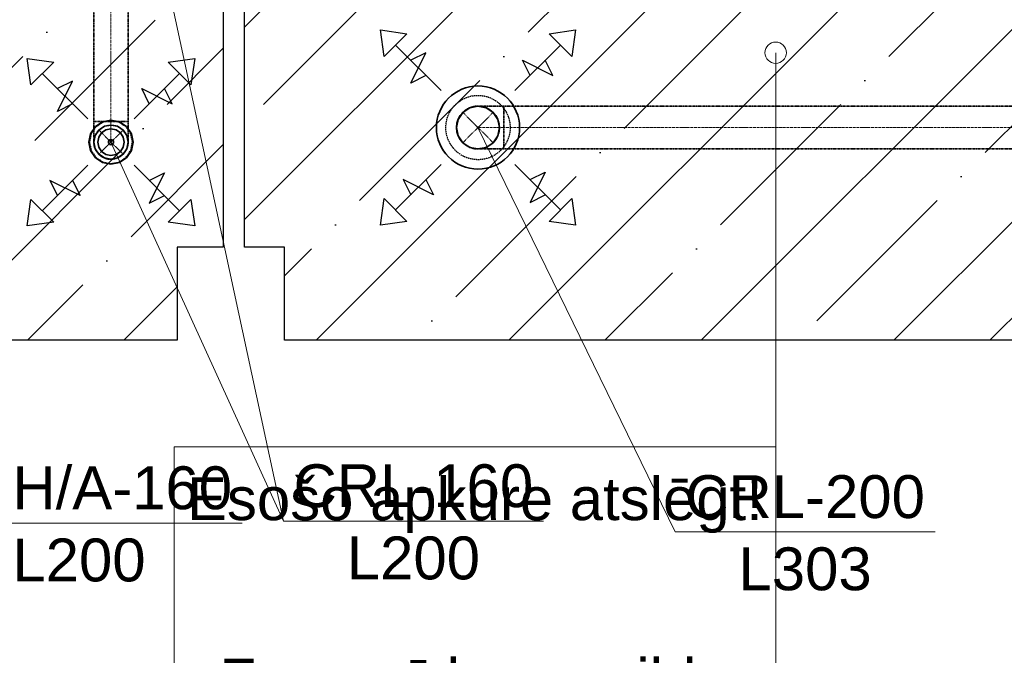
# Model space of a CAD drawing. Header units: millimetres. Extents: x -134161 to 355560, y -27497 to 30328.
# Tile 80 of 95: x 177434 to 182027, y -17907 to -14941. Entities that reach past the tile are written whole.
import ezdxf

# ---------------------------------------------------------------- set-up
doc = ezdxf.new("R2010")
doc.units = ezdxf.units.MM
for name, pattern in [('CenterLine', [17.2, 13, -2, 0.2, -2]), ('HIDDEN', [9.525, 6.35, -3.175]), ('UnderCeiling', [6.7, 4.2, -1, 0.5, -1])]:
    doc.linetypes.add(name, pattern=pattern)
doc.layers.add('AVK-A_uzdevums', color=1, linetype='CONTINUOUS', lineweight=30)
for name, color, linetype in [('Vent-PN6-P-Plusmas bulta', 7, 'CONTINUOUS'), ('Vent-PN7-N-Teksts-', 7, 'CONTINUOUS'), ('Vent-PN7-P', 7, 'CONTINUOUS'), ('Vent-PN7-P-Iekarta', 7, 'CONTINUOUS'), ('Vent-PN7-P-Teksts-', 7, 'CONTINUOUS'), ('Vent-PN8-P', 7, 'CONTINUOUS'), ('Vent-PN8-P-Iekarta', 7, 'CONTINUOUS'), ('Vent-PN8-P-Plusmas bulta', 7, 'CONTINUOUS'), ('Vent-PN8-P-Teksts-', 7, 'CONTINUOUS')]:
    doc.layers.add(name, color=color, linetype=linetype)
doc.styles.add('Arial', font='arial.ttf', dxfattribs={"height": 187.5})

# ---------------------------------------------------------------- blocks, each defined once
blk = doc.blocks.new('*U1134')
at = {"layer": 'Vent-PN7-N-Teksts-', "color": 7, "linetype": 'Continuous', "lineweight": 15}
for p, q in [((34172.4, 3105.8, 2300), (35197.8, -606.6, 2300)), ((35197.8, -606.6, 2300), (36720.9, -606.6, 2300))]:
    blk.add_line(p, q, dxfattribs=at)
at = {"layer": 'Vent-PN7-N-Teksts-', "color": 7, "linetype": 'Continuous', "lineweight": 25, "style": 'Arial'}
for s, p in [('URH/A-160', (35245.1, -541.6, 2300)), ('L200', (35648.5, -878.4, 2300))]:
    blk.add_text(s, height=200, dxfattribs=at).set_placement(p)
blk = doc.blocks.new('*U1135')
at = {"layer": 'Vent-PN7-N-Teksts-', "color": 7, "linetype": 'Continuous', "lineweight": 15}
for p, q in [((34172.4, 1232, 2300), (35197.8, -606.6, 2300)), ((35197.8, -606.6, 2300), (36720.9, -606.6, 2300))]:
    blk.add_line(p, q, dxfattribs=at)
at = {"layer": 'Vent-PN7-N-Teksts-', "color": 7, "linetype": 'Continuous', "lineweight": 25, "style": 'Arial'}
for s, p in [('URH/A-160', (35245.1, -541.6, 2300)), ('L200', (35648.5, -878.4, 2300))]:
    blk.add_text(s, height=200, dxfattribs=at).set_placement(p)
blk = doc.blocks.new('*U1179')
at = {"layer": 'Vent-PN7-P-Teksts-', "color": 7, "linetype": 'Continuous', "lineweight": 15}
for p, q in [((36108.5, 3138.9, 2300), (36913, -597, 2300)), ((36913, -597, 2300), (38125.7, -597, 2300))]:
    blk.add_line(p, q, dxfattribs=at)
at = {"layer": 'Vent-PN7-P-Teksts-', "color": 7, "linetype": 'Continuous', "lineweight": 25, "style": 'Arial'}
for s, p in [('CRL-160', (36960.3, -532, 2300)), ('L200', (37208.6, -868.9, 2300))]:
    blk.add_text(s, height=200, dxfattribs=at).set_placement(p)
blk = doc.blocks.new('*U1180')
at = {"layer": 'Vent-PN7-P-Teksts-', "color": 7, "linetype": 'Continuous', "lineweight": 15}
for p, q in [((36108.5, 1171.5, 2300), (36913, -597, 2300)), ((36913, -597, 2300), (38125.7, -597, 2300))]:
    blk.add_line(p, q, dxfattribs=at)
at = {"layer": 'Vent-PN7-P-Teksts-', "color": 7, "linetype": 'Continuous', "lineweight": 25, "style": 'Arial'}
for s, p in [('CRL-160', (36960.3, -532, 2300)), ('L200', (37208.6, -868.9, 2300))]:
    blk.add_text(s, height=200, dxfattribs=at).set_placement(p)
blk = doc.blocks.new('*U1181')
at = {"layer": 'Vent-PN8-P-Teksts-', "color": 7, "linetype": 'Continuous', "lineweight": 15}
for p, q in [((37820.7, 1239.6, 2300), (38740.3, -647.8, 2300)), ((38740.3, -647.8, 2300), (39953, -647.8, 2300))]:
    blk.add_line(p, q, dxfattribs=at)
at = {"layer": 'Vent-PN8-P-Teksts-', "color": 7, "linetype": 'Continuous', "lineweight": 25, "style": 'Arial'}
for s, p in [('CRL-200', (38787.6, -582.8, 2300)), ('L303', (39035.9, -919.7, 2300))]:
    blk.add_text(s, height=200, dxfattribs=at).set_placement(p)
blk = doc.blocks.new('*U1378')
at = {"layer": 'Vent-PN8-P-Plusmas bulta', "color": 7, "linetype": 'Continuous', "lineweight": 25}
for p, q in [((37383, 1571.3, 2195), (37365.4, 1695, 2195)), ((37365.4, 1695, 2195), (37489.1, 1677.3, 2195)), ((37383, 1571.3, 2195), (37365.4, 1695, 2195)), ((37365.4, 1695, 2195), (37489.1, 1677.3, 2195)), ((37489.1, 1677.3, 2195), (37383, 1571.3, 2195)), ((38152.4, 1677.3, 2195), (38276.1, 1695, 2195)), ((38152.4, 1677.3, 2195), (38276.1, 1695, 2195)), ((38258.4, 1571.3, 2195), (38152.4, 1677.3, 2195)), ((38276.1, 1695, 2195), (38258.4, 1571.3, 2195)), ((38276.1, 1695, 2195), (38258.4, 1571.3, 2195)), ((37648.2, 1412.2, 2195), (37436.1, 1624.3, 2195)), ((37993.3, 1412.2, 2195), (38205.4, 1624.3, 2195)), ((37506.8, 1447.5, 2195), (37577.5, 1588.9, 2195)), ((37577.5, 1588.9, 2195), (37506.8, 1553.6, 2195)), ((38064, 1482.9, 2195), (38028.6, 1553.6, 2195)), ((38028.6, 1553.6, 2195), (38170.1, 1482.9, 2195)), ((38170.1, 1482.9, 2195), (38134.7, 1553.6, 2195)), ((37577.5, 1482.9, 2195), (37506.8, 1447.5, 2195)), ((37648.2, 1067.1, 2195), (37436.1, 855, 2195)), ((37993.3, 1067.1, 2195), (38205.4, 855, 2195)), ((38064, 996.4, 2195), (38134.7, 1031.7, 2195)), ((38134.7, 1031.7, 2195), (38064, 890.3, 2195)), ((37612.9, 925.7, 2195), (37471.4, 996.4, 2195)), ((37471.4, 996.4, 2195), (37506.8, 925.7, 2195)), ((37577.5, 996.4, 2195), (37612.9, 925.7, 2195)), ((38064, 890.3, 2195), (38134.7, 925.7, 2195)), ((37365.4, 784.2, 2195), (37383, 908, 2195)), ((37365.4, 784.2, 2195), (37383, 908, 2195)), ((37383, 908, 2195), (37489.1, 801.9, 2195)), ((38152.4, 801.9, 2195), (38258.4, 908, 2195)), ((38258.4, 908, 2195), (38276.1, 784.2, 2195)), ((38258.4, 908, 2195), (38276.1, 784.2, 2195)), ((37489.1, 801.9, 2195), (37365.4, 784.2, 2195)), ((37489.1, 801.9, 2195), (37365.4, 784.2, 2195)), ((38276.1, 784.2, 2195), (38152.4, 801.9, 2195)), ((38276.1, 784.2, 2195), (38152.4, 801.9, 2195))]:
    blk.add_line(p, q, dxfattribs=at)
blk = doc.blocks.new('*U1396')
at = {"layer": 'Vent-PN8-P', "color": 5, "linetype": 'UnderCeiling', "lineweight": 35}
for p, q in [((41267.4, 1339.6, 2700), (37940.7, 1339.6, 2700)), ((41267.4, 1139.6, 2700), (37940.7, 1139.6, 2700))]:
    blk.add_line(p, q, dxfattribs=at)
at = {"layer": 'Vent-PN8-P', "color": 7, "linetype": 'CenterLine', "lineweight": 18}
blk.add_line((41267.4, 1239.6, 2700), (37940.7, 1239.6, 2700), dxfattribs=at)
blk = doc.blocks.new('*U1399')
at = {"layer": 'Vent-PN8-P-Iekarta', "color": 5, "linetype": 'Continuous', "lineweight": 35}
for p, q in [((37782.5, 1332, 2240), (37820.7, 1339.6, 2240)), ((37820.7, 1339.6, 2240), (37859, 1332, 2240)), ((37728.4, 1277.9, 2240), (37750, 1310.3, 2240)), ((37750, 1310.3, 2240), (37782.5, 1332, 2240)), ((37859, 1332, 2240), (37891.5, 1310.3, 2240)), ((37891.5, 1310.3, 2240), (37913.1, 1277.9, 2240)), ((37720.7, 1239.6, 2240), (37728.4, 1277.9, 2240)), ((37913.1, 1277.9, 2240), (37920.7, 1239.6, 2240)), ((37728.4, 1201.4, 2240), (37720.7, 1239.6, 2240)), ((37750, 1168.9, 2240), (37728.4, 1201.4, 2240)), ((37913.1, 1201.4, 2240), (37891.5, 1168.9, 2240)), ((37920.7, 1239.6, 2240), (37913.1, 1201.4, 2240)), ((37782.5, 1147.2, 2240), (37750, 1168.9, 2240)), ((37891.5, 1168.9, 2240), (37859, 1147.2, 2240)), ((37820.7, 1139.6, 2240), (37782.5, 1147.2, 2240)), ((37859, 1147.2, 2240), (37820.7, 1139.6, 2240))]:
    blk.add_line(p, q, dxfattribs=at)
for centre, radius in [((37820.7, 1239.6, 2228), 194), ((37820.7, 1239.6, 2300), 100), ((37820.7, 1239.6, 2240), 2.5)]:
    blk.add_circle(centre, radius, dxfattribs=at)
at = {"layer": 'Vent-PN8-P-Iekarta', "color": 7, "linetype": 'HIDDEN', "lineweight": -3}
blk.add_circle((37820.7, 1239.6, 2190), 150, dxfattribs=at)
blk = doc.blocks.new('*U1400')
at = {"layer": 'Vent-PN8-P', "color": 7, "linetype": 'Continuous', "lineweight": -3}
blk.add_line((37820.7, 1239.6, 2330), (37820.7, 1239.6, 2329), dxfattribs=at)
blk = doc.blocks.new('*U1401')
at = {"layer": 'Vent-PN8-P', "color": 7, "linetype": 'UnderCeiling', "lineweight": 18}
for p, q in [((37891.5, 1168.9, 2580), (37750, 1310.3, 2580)), ((37750, 1168.9, 2580), (37891.5, 1310.3, 2580))]:
    blk.add_line(p, q, dxfattribs=at)
at = {"layer": 'Vent-PN8-P', "color": 5, "linetype": 'UnderCeiling', "lineweight": 35, "extrusion": (0, 0, -1)}
blk.add_ellipse((37820.7, 1239.6, 2580), major_axis=(0, -100), ratio=1, start_param=0, end_param=3.141593, dxfattribs=at)
at = {"layer": 'Vent-PN8-P', "color": 7, "linetype": 'HIDDEN', "lineweight": -3, "extrusion": (0, 0, -1)}
blk.add_ellipse((37820.7, 1239.6, 2580), major_axis=(0, 100), ratio=1, start_param=0, end_param=3.141593, dxfattribs=at)
at = {"layer": 'Vent-PN8-P', "color": 5, "linetype": 'UnderCeiling', "lineweight": 35, "extrusion": (0, -1, 0)}
for centre in [(37940.7, 1339.6, 2580), (37940.7, 1139.6, 2580)]:
    blk.add_ellipse(centre, major_axis=(0, 0, 120), ratio=1, start_param=0, end_param=1.570796, dxfattribs=at)
at = {"layer": 'Vent-PN8-P', "color": 5, "linetype": 'UnderCeiling', "lineweight": 35, "extrusion": (1, 0, 0)}
blk.add_ellipse((37940.7, 1239.6, 2700), major_axis=(0, 100), ratio=1, start_param=0, end_param=3.141593, dxfattribs=at)
at = {"layer": 'Vent-PN8-P', "color": 7, "linetype": 'CenterLine', "lineweight": 18, "extrusion": (0, -1, 0)}
blk.add_ellipse((37940.7, 1239.6, 2580), major_axis=(0, 0, 120), ratio=1, start_param=0, end_param=1.570796, dxfattribs=at)
blk = doc.blocks.new('*U1574')
at = {"layer": 'Vent-PN6-P-Plusmas bulta', "color": 7, "linetype": 'Continuous', "lineweight": 25}
for p, q in [((35735.1, 1438.8, 2269), (35717.5, 1562.5, 2269)), ((35717.5, 1562.5, 2269), (35841.2, 1544.9, 2269)), ((35735.1, 1438.8, 2269), (35717.5, 1562.5, 2269)), ((35717.5, 1562.5, 2269), (35841.2, 1544.9, 2269)), ((36375.8, 1544.9, 2269), (36499.5, 1562.5, 2269)), ((36375.8, 1544.9, 2269), (36499.5, 1562.5, 2269)), ((36499.5, 1562.5, 2269), (36481.8, 1438.8, 2269)), ((36499.5, 1562.5, 2269), (36481.8, 1438.8, 2269)), ((35841.2, 1544.9, 2269), (35735.1, 1438.8, 2269)), ((36481.8, 1438.8, 2269), (36375.8, 1544.9, 2269)), ((36000.3, 1279.7, 2269), (35788.2, 1491.8, 2269)), ((36216.7, 1279.7, 2269), (36428.8, 1491.8, 2269)), ((35858.9, 1315.1, 2269), (35929.6, 1456.5, 2269)), ((35929.6, 1456.5, 2269), (35858.9, 1421.1, 2269)), ((36287.4, 1350.4, 2269), (36252, 1421.1, 2269)), ((36252, 1421.1, 2269), (36393.5, 1350.4, 2269)), ((36393.5, 1350.4, 2269), (36358.1, 1421.1, 2269)), ((35929.6, 1350.4, 2269), (35858.9, 1315.1, 2269)), ((36000.3, 1063.3, 2269), (35788.2, 851.2, 2269)), ((36216.7, 1063.3, 2269), (36428.8, 851.2, 2269)), ((36287.4, 992.6, 2269), (36358.1, 1028, 2269)), ((36358.1, 1028, 2269), (36287.4, 886.6, 2269)), ((35964.9, 921.9, 2269), (35823.5, 992.6, 2269)), ((35823.5, 992.6, 2269), (35858.9, 921.9, 2269)), ((35929.6, 992.6, 2269), (35964.9, 921.9, 2269)), ((36287.4, 886.6, 2269), (36358.1, 921.9, 2269)), ((35717.5, 780.5, 2269), (35735.1, 904.2, 2269)), ((35717.5, 780.5, 2269), (35735.1, 904.2, 2269)), ((35735.1, 904.2, 2269), (35841.2, 798.2, 2269)), ((36375.8, 798.2, 2269), (36481.8, 904.2, 2269)), ((36481.8, 904.2, 2269), (36499.5, 780.5, 2269)), ((36481.8, 904.2, 2269), (36499.5, 780.5, 2269)), ((35841.2, 798.2, 2269), (35717.5, 780.5, 2269)), ((35841.2, 798.2, 2269), (35717.5, 780.5, 2269)), ((36499.5, 780.5, 2269), (36375.8, 798.2, 2269)), ((36499.5, 780.5, 2269), (36375.8, 798.2, 2269))]:
    blk.add_line(p, q, dxfattribs=at)
blk = doc.blocks.new('*U1577')
at = {"layer": 'Vent-PN7-P', "color": 5, "linetype": 'UnderCeiling', "lineweight": 35}
for p, q in [((36028.5, 3006.9, 2600), (36028.5, 1267.5, 2600)), ((36188.5, 3006.9, 2600), (36188.5, 1267.5, 2600))]:
    blk.add_line(p, q, dxfattribs=at)
at = {"layer": 'Vent-PN7-P', "color": 7, "linetype": 'CenterLine', "lineweight": 18}
blk.add_line((36108.5, 3006.9, 2600), (36108.5, 1267.5, 2600), dxfattribs=at)
blk = doc.blocks.new('*U1584')
at = {"layer": 'Vent-PN7-P-Iekarta', "color": 5, "linetype": 'Continuous', "lineweight": 35}
for p, q in [((36035.7, 1244.4, 2300), (36013.3, 1210.9, 2300)), ((36069.1, 1266.7, 2300), (36035.7, 1244.4, 2300)), ((36077.9, 1245.4, 2353), (36051.9, 1228.1, 2353)), ((36077.9, 1245.4, 2300), (36051.9, 1228.1, 2300)), ((36108.5, 1274.5, 2300), (36069.1, 1266.7, 2300)), ((36108.5, 1251.5, 2353), (36077.9, 1245.4, 2353)), ((36108.5, 1251.5, 2300), (36077.9, 1245.4, 2300)), ((36147.9, 1266.7, 2300), (36108.5, 1274.5, 2300)), ((36139.1, 1245.4, 2353), (36108.5, 1251.5, 2353)), ((36139.1, 1245.4, 2300), (36108.5, 1251.5, 2300)), ((36165.1, 1228.1, 2353), (36139.1, 1245.4, 2353)), ((36165.1, 1228.1, 2300), (36139.1, 1245.4, 2300)), ((36181.3, 1244.4, 2300), (36147.9, 1266.7, 2300)), ((36203.7, 1210.9, 2300), (36181.3, 1244.4, 2300)), ((36013.3, 1210.9, 2300), (36005.5, 1171.5, 2300)), ((36034.6, 1202.1, 2353), (36028.5, 1171.5, 2353)), ((36034.6, 1202.1, 2300), (36028.5, 1171.5, 2300)), ((36051.9, 1228.1, 2353), (36034.6, 1202.1, 2353)), ((36051.9, 1228.1, 2300), (36034.6, 1202.1, 2300)), ((36051.2, 1195.2, 2290), (36046.5, 1171.5, 2290)), ((36051.2, 1195.2, 2361), (36046.5, 1171.5, 2361)), ((36064.7, 1215.4, 2290), (36051.2, 1195.2, 2290)), ((36064.7, 1215.4, 2361), (36051.2, 1195.2, 2361)), ((36084.8, 1228.8, 2290), (36064.7, 1215.4, 2290)), ((36084.8, 1228.8, 2361), (36064.7, 1215.4, 2361)), ((36108.5, 1233.5, 2290), (36084.8, 1228.8, 2290)), ((36108.5, 1233.5, 2361), (36084.8, 1228.8, 2361)), ((36132.2, 1228.8, 2290), (36108.5, 1233.5, 2290)), ((36132.2, 1228.8, 2361), (36108.5, 1233.5, 2361)), ((36152.3, 1215.4, 2290), (36132.2, 1228.8, 2290)), ((36152.3, 1215.4, 2361), (36132.2, 1228.8, 2361)), ((36165.8, 1195.2, 2290), (36152.3, 1215.4, 2290)), ((36165.8, 1195.2, 2361), (36152.3, 1215.4, 2361)), ((36182.4, 1202.1, 2353), (36165.1, 1228.1, 2353)), ((36182.4, 1202.1, 2300), (36165.1, 1228.1, 2300)), ((36170.5, 1171.5, 2290), (36165.8, 1195.2, 2290)), ((36170.5, 1171.5, 2361), (36165.8, 1195.2, 2361)), ((36188.5, 1171.5, 2353), (36182.4, 1202.1, 2353)), ((36188.5, 1171.5, 2300), (36182.4, 1202.1, 2300)), ((36211.5, 1171.5, 2300), (36203.7, 1210.9, 2300)), ((36005.5, 1171.5, 2300), (36013.3, 1132.1, 2300)), ((36028.5, 1171.5, 2353), (36034.6, 1140.9, 2353)), ((36028.5, 1171.5, 2300), (36034.6, 1140.9, 2300)), ((36046.5, 1171.5, 2290), (36051.2, 1147.8, 2290)), ((36046.5, 1171.5, 2361), (36051.2, 1147.8, 2361)), ((36097.4, 1176.1, 2284), (36096.5, 1171.5, 2284)), ((36096.5, 1171.5, 2284), (36097.4, 1166.9, 2284)), ((36100, 1180, 2284), (36097.4, 1176.1, 2284)), ((36097.4, 1166.9, 2284), (36100, 1163, 2284)), ((36103.9, 1182.6, 2284), (36100, 1180, 2284)), ((36100, 1163, 2284), (36103.9, 1160.4, 2284)), ((36108.5, 1183.5, 2284), (36103.9, 1182.6, 2284)), ((36103.9, 1160.4, 2284), (36108.5, 1159.5, 2284)), ((36113.1, 1182.6, 2284), (36108.5, 1183.5, 2284)), ((36108.5, 1159.5, 2284), (36113.1, 1160.4, 2284)), ((36117, 1180, 2284), (36113.1, 1182.6, 2284)), ((36113.1, 1160.4, 2284), (36117, 1163, 2284)), ((36119.6, 1176.1, 2284), (36117, 1180, 2284)), ((36117, 1163, 2284), (36119.6, 1166.9, 2284)), ((36120.5, 1171.5, 2284), (36119.6, 1176.1, 2284)), ((36119.6, 1166.9, 2284), (36120.5, 1171.5, 2284)), ((36165.8, 1147.8, 2290), (36170.5, 1171.5, 2290)), ((36165.8, 1147.8, 2361), (36170.5, 1171.5, 2361)), ((36182.4, 1140.9, 2353), (36188.5, 1171.5, 2353)), ((36182.4, 1140.9, 2300), (36188.5, 1171.5, 2300)), ((36203.7, 1132.1, 2300), (36211.5, 1171.5, 2300)), ((36013.3, 1132.1, 2300), (36035.7, 1098.7, 2300)), ((36034.6, 1140.9, 2353), (36051.9, 1115, 2353)), ((36034.6, 1140.9, 2300), (36051.9, 1115, 2300)), ((36051.2, 1147.8, 2290), (36064.7, 1127.7, 2290)), ((36051.2, 1147.8, 2361), (36064.7, 1127.7, 2361)), ((36051.9, 1115, 2353), (36077.9, 1097.6, 2353)), ((36051.9, 1115, 2300), (36077.9, 1097.6, 2300)), ((36064.7, 1127.7, 2290), (36084.8, 1114.2, 2290)), ((36064.7, 1127.7, 2361), (36084.8, 1114.2, 2361)), ((36084.8, 1114.2, 2290), (36108.5, 1109.5, 2290)), ((36084.8, 1114.2, 2361), (36108.5, 1109.5, 2361)), ((36108.5, 1109.5, 2290), (36132.2, 1114.2, 2290)), ((36108.5, 1109.5, 2361), (36132.2, 1114.2, 2361)), ((36132.2, 1114.2, 2290), (36152.3, 1127.7, 2290)), ((36132.2, 1114.2, 2361), (36152.3, 1127.7, 2361)), ((36139.1, 1097.6, 2353), (36165.1, 1115, 2353)), ((36139.1, 1097.6, 2300), (36165.1, 1115, 2300)), ((36152.3, 1127.7, 2290), (36165.8, 1147.8, 2290)), ((36152.3, 1127.7, 2361), (36165.8, 1147.8, 2361)), ((36165.1, 1115, 2353), (36182.4, 1140.9, 2353)), ((36165.1, 1115, 2300), (36182.4, 1140.9, 2300)), ((36181.3, 1098.7, 2300), (36203.7, 1132.1, 2300)), ((36035.7, 1098.7, 2300), (36069.1, 1076.4, 2300)), ((36069.1, 1076.4, 2300), (36108.5, 1068.5, 2300)), ((36077.9, 1097.6, 2353), (36108.5, 1091.5, 2353)), ((36077.9, 1097.6, 2300), (36108.5, 1091.5, 2300)), ((36108.5, 1091.5, 2353), (36139.1, 1097.6, 2353)), ((36108.5, 1091.5, 2300), (36139.1, 1097.6, 2300)), ((36108.5, 1068.5, 2300), (36147.9, 1076.4, 2300)), ((36147.9, 1076.4, 2300), (36181.3, 1098.7, 2300))]:
    blk.add_line(p, q, dxfattribs=at)
at = {"layer": 'Vent-PN7-P-Iekarta', "color": 7, "linetype": 'HIDDEN', "lineweight": -3}
for p, q in [((36037.8, 1242.2, 2275), (36016.1, 1209.8, 2275)), ((36037.8, 1242.2, 2269), (36016.1, 1209.8, 2269)), ((36070.2, 1263.9, 2275), (36037.8, 1242.2, 2275)), ((36070.2, 1263.9, 2269), (36037.8, 1242.2, 2269)), ((36108.5, 1271.5, 2275), (36070.2, 1263.9, 2275)), ((36108.5, 1271.5, 2269), (36070.2, 1263.9, 2269)), ((36146.8, 1263.9, 2275), (36108.5, 1271.5, 2275)), ((36146.8, 1263.9, 2269), (36108.5, 1271.5, 2269)), ((36179.2, 1242.2, 2275), (36146.8, 1263.9, 2275)), ((36179.2, 1242.2, 2269), (36146.8, 1263.9, 2269)), ((36200.9, 1209.8, 2275), (36179.2, 1242.2, 2275)), ((36200.9, 1209.8, 2269), (36179.2, 1242.2, 2269)), ((36016.1, 1209.8, 2275), (36008.5, 1171.5, 2275)), ((36016.1, 1209.8, 2269), (36008.5, 1171.5, 2269)), ((36208.5, 1171.5, 2275), (36200.9, 1209.8, 2275)), ((36208.5, 1171.5, 2269), (36200.9, 1209.8, 2269)), ((36008.5, 1171.5, 2275), (36016.1, 1133.3, 2275)), ((36008.5, 1171.5, 2269), (36016.1, 1133.3, 2269)), ((36200.9, 1133.3, 2275), (36208.5, 1171.5, 2275)), ((36200.9, 1133.3, 2269), (36208.5, 1171.5, 2269)), ((36016.1, 1133.3, 2275), (36037.8, 1100.8, 2275)), ((36016.1, 1133.3, 2269), (36037.8, 1100.8, 2269)), ((36179.2, 1100.8, 2275), (36200.9, 1133.3, 2275)), ((36179.2, 1100.8, 2269), (36200.9, 1133.3, 2269)), ((36037.8, 1100.8, 2275), (36070.2, 1079.1, 2275)), ((36037.8, 1100.8, 2269), (36070.2, 1079.1, 2269)), ((36070.2, 1079.1, 2275), (36108.5, 1071.5, 2275)), ((36070.2, 1079.1, 2269), (36108.5, 1071.5, 2269)), ((36108.5, 1071.5, 2275), (36146.8, 1079.1, 2275)), ((36108.5, 1071.5, 2269), (36146.8, 1079.1, 2269)), ((36146.8, 1079.1, 2275), (36179.2, 1100.8, 2275)), ((36146.8, 1079.1, 2269), (36179.2, 1100.8, 2269))]:
    blk.add_line(p, q, dxfattribs=at)
at = {"layer": 'Vent-PN7-P-Iekarta', "color": 5, "linetype": 'Continuous', "lineweight": 35}
blk.add_circle((36108.5, 1171.5, 2284), 12, dxfattribs=at)
blk = doc.blocks.new('*U1585')
at = {"layer": 'Vent-PN7-P', "color": 7, "linetype": 'Continuous', "lineweight": -3}
blk.add_line((36108.5, 1171.5, 2402), (36108.5, 1171.5, 2401), dxfattribs=at)
blk = doc.blocks.new('*U1586')
at = {"layer": 'Vent-PN7-P', "color": 7, "linetype": 'UnderCeiling', "lineweight": 18}
for p, q in [((36165.1, 1228.1, 2504), (36051.9, 1115, 2504)), ((36165.1, 1115, 2504), (36051.9, 1228.1, 2504))]:
    blk.add_line(p, q, dxfattribs=at)
at = {"layer": 'Vent-PN7-P', "color": 5, "linetype": 'UnderCeiling', "lineweight": 35, "extrusion": (0, 1, 0)}
blk.add_ellipse((36108.5, 1267.5, 2600), major_axis=(-80, 0), ratio=1, start_param=0, end_param=3.141593, dxfattribs=at)
at = {"layer": 'Vent-PN7-P', "color": 5, "linetype": 'UnderCeiling', "lineweight": 35, "extrusion": (1, 0, 0)}
for centre in [(36028.5, 1267.5, 2504), (36188.5, 1267.5, 2504)]:
    blk.add_ellipse(centre, major_axis=(0, 0, 96), ratio=1, start_param=0, end_param=1.570796, dxfattribs=at)
at = {"layer": 'Vent-PN7-P', "color": 7, "linetype": 'HIDDEN', "lineweight": -3, "extrusion": (0, 0, -1)}
blk.add_ellipse((36108.5, 1171.5, 2504), major_axis=(-80, 0), ratio=1, start_param=0, end_param=3.141593, dxfattribs=at)
at = {"layer": 'Vent-PN7-P', "color": 7, "linetype": 'CenterLine', "lineweight": 18, "extrusion": (1, 0, 0)}
blk.add_ellipse((36108.5, 1267.5, 2504), major_axis=(0, 0, 96), ratio=1, start_param=0, end_param=1.570796, dxfattribs=at)
at = {"layer": 'Vent-PN7-P', "color": 5, "linetype": 'UnderCeiling', "lineweight": 35, "extrusion": (0, 0, -1)}
blk.add_ellipse((36108.5, 1171.5, 2504), major_axis=(80, 0), ratio=1, start_param=0, end_param=3.141593, dxfattribs=at)
blk = doc.blocks.new('*U2111')
at = {"layer": 'AVK-A_uzdevums', "color": 7, "linetype": 'Continuous', "lineweight": 18}
for p, q in [((39209.4, 1588.7), (39209.4, -251.1)), ((36403.7, -2367.3), (36403.7, -251.1)), ((36403.7, -251.1), (39209.4, -251.1)), ((39209.4, -251.1), (39209.4, -2367.3)), ((39209.4, -2367.3), (36403.7, -2367.3))]:
    blk.add_line(p, q, dxfattribs=at)
at = {"layer": 'AVK-A_uzdevums', "color": 7, "linetype": 'Continuous', "lineweight": 18, "extrusion": (0, 0, -1)}
blk.add_circle((-39209.4, 1588.7), 50, dxfattribs=at)
at = {"layer": 'AVK-A_uzdevums', "color": 7, "linetype": 'Continuous', "lineweight": 25, "style": 'Arial'}
for s, p in [('Esošo apkure atslēgt!', (36463.1, -592.6)), ('Zem grīdas apsilde', (36618.5, -1439.1)), ('S=21.9m2', (37165.8, -1862.4)), ('Qa=1314W', (37096, -2285.7))]:
    blk.add_text(s, height=200, dxfattribs=at).set_placement(p)

msp = doc.modelspace()

# ---------------------------------------------------------------- hatches: boundary and pattern name
at = {"layer": 'AVK-A_uzdevums'}
h = msp.add_hatch(dxfattribs=at)
h.set_pattern_fill('ANSI36', color=256, scale=100)
h.set_pattern_definition([(45, (141751.17, -16683.6), (168.3798, 617.3926), [793.75, -158.75, 0, -158.75])])
h.paths.add_polyline_path([(175483.8, -12658.6), (178383.6, -12658.6), (178383.6, -16002.9), (178168.4, -16002.9), (178168.4, -16436.7), (175483.8, -16436.7)])
h = msp.add_hatch(dxfattribs=at)
h.set_pattern_fill('ANSI35', color=256, scale=100)
h.set_pattern_definition([(45, (141751.17, -16683.6), (-449.013, 449.013), []), (45, (142200.2, -16683.6), (-449.013, 449.013), [793.75, -158.75, 0, -158.75])])
h.paths.add_polyline_path([(178482.4, -12658.6), (184320.8, -12658.6), (184320.8, -15981.6), (184105.6, -15981.6), (184105.6, -16436.7), (178669.3, -16436.7), (178669.3, -16002.9), (178482.4, -16002.9)])

# ---------------------------------------------------------------- linework, layer by layer
for points in [[(175483.8, -12658.6), (178383.6, -12658.6), (178383.6, -16002.9), (178168.4, -16002.9), (178168.4, -16436.7), (175483.8, -16436.7)], [(178482.4, -12658.6), (184320.8, -12658.6), (184320.8, -15981.6), (184105.6, -15981.6), (184105.6, -16436.7), (178669.3, -16436.7), (178669.3, -16002.9), (178482.4, -16002.9)]]:
    msp.add_lwpolyline(points, close=True, dxfattribs=at)

# ---------------------------------------------------------------- block references
msp.add_blockref('*U2111', (141751.2, -16683.6), dxfattribs=at)
at = {"layer": 'Vent-PN6-P-Plusmas bulta'}
msp.add_blockref('*U1574', (141751.2, -16683.6), dxfattribs=at)
at = {"layer": 'Vent-PN7-N-Teksts-'}
for name in ['*U1134', '*U1135']:
    msp.add_blockref(name, (141751.2, -16683.6), dxfattribs=at)
at = {"layer": 'Vent-PN7-P'}
for name in ['*U1577', '*U1586', '*U1585']:
    msp.add_blockref(name, (141751.2, -16683.6), dxfattribs=at)
at = {"layer": 'Vent-PN7-P-Iekarta'}
msp.add_blockref('*U1584', (141751.2, -16683.6), dxfattribs=at)
at = {"layer": 'Vent-PN7-P-Teksts-'}
for name in ['*U1179', '*U1180']:
    msp.add_blockref(name, (141751.2, -16683.6), dxfattribs=at)
at = {"layer": 'Vent-PN8-P'}
for name in ['*U1401', '*U1396', '*U1400']:
    msp.add_blockref(name, (141751.2, -16683.6), dxfattribs=at)
at = {"layer": 'Vent-PN8-P-Iekarta'}
msp.add_blockref('*U1399', (141751.2, -16683.6), dxfattribs=at)
at = {"layer": 'Vent-PN8-P-Plusmas bulta'}
msp.add_blockref('*U1378', (141751.2, -16683.6), dxfattribs=at)
at = {"layer": 'Vent-PN8-P-Teksts-'}
msp.add_blockref('*U1181', (141751.2, -16683.6), dxfattribs=at)

doc.saveas('drawing.dxf')
